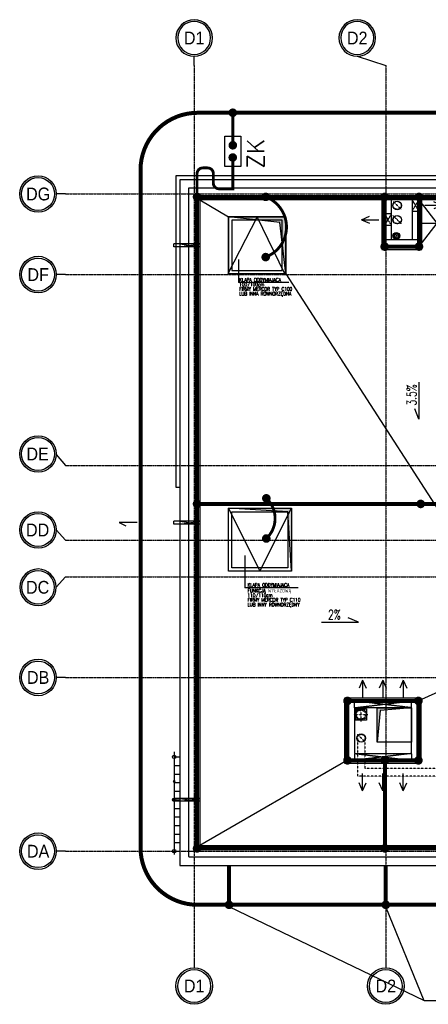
# Model space of a CAD drawing. Header units: inches. Extents: x 788 to 26783, y -4103 to 21.
# Tile 51 of 101: x 6748 to 7462, y -1972 to -249. Entities that reach past the tile are written whole.
import ezdxf
from ezdxf.enums import TextEntityAlignment as Align

# ---------------------------------------------------------------- set-up
doc = ezdxf.new("R2010")
doc.units = ezdxf.units.IN
doc.header["$MEASUREMENT"] = 0
for name, pattern in [('00-inst$0$DASHDOT', [1, 0.5, -0.25, 0, -0.25]), ('CENTER', [2, 1.25, -0.25, 0.25, -0.25]), ('DASHED', [0.75, 0.5, -0.25]), ('DASHED2', [0.375, 0.25, -0.125]), ('HIDDEN', [9.525, 6.35, -3.175])]:
    doc.linetypes.add(name, pattern=pattern)
for name, color, linetype in [('E35', 6, 'Continuous'), ('E50', 3, 'Continuous'), ('Fas-metal-widok', 8, 'Continuous'), ('Ins-went', 141, 'Continuous'), ('Mks-piony', 86, 'Continuous'), ('Opis-spadki', 61, 'Continuous'), ('Opis-wykonczen', 2, 'Continuous'), ('Os-osie glowne', 1, 'CENTER'), ('Os-osie-opis', 2, 'Continuous'), ('Sch-opis', 51, 'Continuous'), ('W-idok', 8, 'Continuous'), ('W-izol-w', 144, 'Continuous'), ('W-otwor-strop', 1, 'Continuous'), ('W-przebicia-ściany', 223, 'Continuous'), ('W-widok-spadki', 61, 'Continuous')]:
    doc.layers.add(name, color=color, linetype=linetype)
doc.styles.add('dwg_opis duży', font='ARIAL.TTF', dxfattribs={"width": 0.9})
doc.styles.add('ROMANS', font='romans', dxfattribs={"width": 0.85})

# ---------------------------------------------------------------- blocks, each defined once
blk = doc.blocks.new('_STRZAŁKA_WENT')
for q in [(-6, -14), (0, -30.2), (6, -14)]:
    blk.add_line((0, 0), q)
blk = doc.blocks.new('_opis_osi_liczbowy')
blk.add_hatch(color=256).paths.add_polyline_path([(32, 32), (32, 28.8, -1), (32, -28.8), (32, -32, 1)])
for radius in [32, 28.8]:
    blk.add_circle((32, 0), radius)
at = {"style": 'dwg_opis duży', "width": 0.9}
blk.add_attdef('AXNAMEH', text='', height=22.4, rotation=90, dxfattribs=at).set_placement((32, 0), align=Align.MIDDLE_CENTER)
blk = doc.blocks.new('_opis_osi')
blk.add_hatch(color=256).paths.add_polyline_path([(32, -32), (28.8, -32, -1), (-28.8, -32), (-32, -32, 1)])
for radius in [32, 28.8]:
    blk.add_circle((0, -32), radius)
at = {"style": 'dwg_opis duży', "width": 0.9}
blk.add_attdef('AXNAMEV', text='', height=22.4, rotation=90, dxfattribs=at).set_placement((0, -32), align=Align.MIDDLE_CENTER)
blk = doc.blocks.new('ks110')
at = {"layer": 'Mks-piony', "color": 8, "linetype": '00-inst$0$DASHDOT', "ltscale": 5}
for p, q in [((661.7, 3062.2), (661.7, 3077.2)), ((654.2, 3069.7), (669.2, 3069.7))]:
    blk.add_line(p, q, dxfattribs=at)
at = {"layer": 'Mks-piony', "color": 8}
blk.add_circle((661.7, 3069.7), 7.5, dxfattribs=at)
at = {"layer": 'Mks-piony'}
blk.add_circle((661.7, 3069.7), 5.5, dxfattribs=at)
blk = doc.blocks.new('SPADKI')
at = {"ltscale": 25}
blk.add_lwpolyline([(0, 0), (0, -70), (-8, -50), (-8, -50)], dxfattribs=at)
at = {"ltscale": 25, "style": 'ROMANS', "width": 0.7}
blk.add_attdef('SP%', text='', height=18, rotation=90, dxfattribs=at).set_placement((-4.9, -24), align=Align.CENTER)
blk = doc.blocks.new('_SFHGFHDFHGJHK')
for p, q in [((-10, 9), (-10, -171)), ((-10, 0), (0, 0)), ((-10, -15), (0, -15)), ((-10, -30), (0, -30)), ((-10, -45), (0, -45)), ((-10, -60), (0, -60)), ((-10, -75), (0, -75)), ((-10, -90), (0, -90)), ((-10, -105), (0, -105)), ((-10, -120), (0, -120)), ((-10, -135), (0, -135)), ((-10, -150), (0, -150)), ((-10, -165), (0, -165))]:
    blk.add_line(p, q)
for centre in [(-10, 0), (-10, -75), (-10, -165)]:
    blk.add_circle(centre, 3)

msp = doc.modelspace()

# ---------------------------------------------------------------- hatches: boundary and pattern name
at = {"layer": 'Opis-wykonczen'}
h = msp.add_hatch(color=256, dxfattribs=at)
edge = h.paths.add_edge_path()
edge.add_arc((7017.7, -1582), 2.5, 0, 360)
at = {"layer": 'W-otwor-strop'}
for points in [[(7212.7, -694.1), (7212.7, -594.1), (7112.7, -594.1), (7202.7, -604.1)], [(7112.7, -1104.1), (7222.7, -1104.1), (7222.7, -1214.1), (7216.7, -1110.1)], [(7354, -1455.1), (7334, -1455.1), (7334, -1475.1), (7337, -1458.1)], [(7372.7, -1513.1), (7372.7, -1453.1), (7432.7, -1453.1), (7377.7, -1458.1)]]:
    msp.add_hatch(color=256, dxfattribs=at).paths.add_polyline_path(points)

# ---------------------------------------------------------------- linework, layer by layer
at = {"layer": 'E35'}
for p, q in [((7455.1, -1965.8), (7113.7, -1801.7)), ((7454.7, -1965.8), (7387.7, -1801.7)), ((8200.5, -1965.8), (7454.7, -1965.8))]:
    msp.add_line(p, q, dxfattribs=at)
msp.add_lwpolyline([(7106.3, -453.1), (7134, -453.1), (7134, -506.1), (7106.3, -506.1)], close=True, dxfattribs=at)
at = {"layer": 'E35', "const_width": 6.79}
for points in [[(7117.8, -466.4, 1), (7122.6, -471.2, 1)], [(7117.7, -487.9, 1), (7122.5, -492.7, 1)]]:
    msp.add_lwpolyline(points, format="xyb", close=True, dxfattribs=at)
at = {"layer": 'E50'}
msp.add_line((7120.1, -490.3), (7120.1, -542.3), dxfattribs=at)
at = {"layer": 'E50', "linetype": 'HIDDEN', "ltscale": 10, "const_width": 7}
msp.add_lwpolyline([(8665.5, -412), (7058.9, -412, 0.414214), (6958.9, -512), (6958.9, -1697.9, 0.414214), (7058.9, -1797.9), (8665.5, -1797.9)], format="xyb", dxfattribs=at)
at = {"layer": 'E50', "const_width": 7.5}
for points in [[(7120.2, -415.7, 1), (7120.2, -408.2, 1)], [(7120.2, -472.6, 1), (7120.2, -465.1, 1)], [(7120.1, -494, 1), (7120.1, -486.5, 1)], [(7057.7, -562.9, 1), (7057.7, -555.4, 1)], [(7057.7, -562.9, 1), (7057.7, -555.4, 1)], [(7177.7, -562.9, 1), (7177.7, -555.4, 1)], [(7385.7, -562.9, 1), (7385.7, -555.4, 1)], [(7445.7, -562.9, 1), (7445.7, -555.4, 1)], [(7385.7, -649.9, 1), (7385.7, -642.4, 1)], [(7445.7, -649.9, 1), (7445.7, -642.4, 1)], [(7177.7, -668.3, 1), (7177.7, -660.8, 1)], [(7178.8, -1090.4, 1), (7178.8, -1082.9, 1)], [(7057.7, -1100.2, 1), (7057.7, -1092.7, 1)], [(7448.7, -1100.2, 1), (7448.7, -1092.7, 1)], [(7178.8, -1160.7, 1), (7178.8, -1153.2, 1)], [(7320.7, -1444.9, 1), (7320.7, -1437.4, 1)], [(7444.7, -1444.9, 1), (7444.7, -1437.4, 1)], [(7320.7, -1548.9, 1), (7320.7, -1541.4, 1)], [(7386, -1548.9, 1), (7386, -1541.4, 1)], [(7444.7, -1548.9, 1), (7444.7, -1541.4, 1)], [(7057.7, -1702.9, 1), (7057.7, -1695.4, 1)], [(7386, -1702.9, 1), (7386, -1695.4, 1)], [(7113.7, -1801.7, 1), (7113.7, -1794.2, 1)], [(7387.7, -1801.7, 1), (7387.7, -1794.2, 1)]]:
    msp.add_lwpolyline(points, format="xyb", close=True, dxfattribs=at)
at = {"layer": 'E50', "linetype": 'HIDDEN', "const_width": 5}
msp.add_lwpolyline([(7120.2, -412), (7120.2, -468.8)], dxfattribs=at)
at = {"layer": 'E50', "linetype": 'Continuous', "const_width": 5}
msp.add_lwpolyline([(7120.1, -490.3), (7120.1, -545), (7096.2, -545, -0.414214), (7086.2, -535), (7086.2, -518.5, 0.414214), (7076.2, -508.5), (7067.7, -508.5, 0.414214), (7057.7, -518.5), (7057.7, -559.1)], format="xyb", dxfattribs=at)
at = {"layer": 'E50', "const_width": 7}
for points in [[(7057.7, -559.1), (7057.7, -1699.1), (8197.7, -1699.1), (8197.7, -559.1), (7057.7, -559.1)], [(7385.7, -559.1), (7385.7, -646.1), (7445.7, -646.1), (7445.7, -559.1)], [(7057.7, -1096.4), (8197.7, -1096.4)], [(7320.7, -1441.1), (7444.7, -1441.1), (7444.7, -1545.1), (7320.7, -1545.1), (7320.7, -1441.1)], [(7386, -1542.1), (7386, -1699.1)], [(7113.7, -1729.1), (7113.7, -1797.9)], [(7387.7, -1729.1), (7387.7, -1797.9)]]:
    msp.add_lwpolyline(points, dxfattribs=at)
at = {"layer": 'E50', "const_width": 5}
for points in [[(7177.7, -664.5, 0.690696), (7177.7, -559.1, -2.641592)], [(7178.8, -1157, 0.436407), (7178.8, -1086.6, -2.641592)]]:
    msp.add_lwpolyline(points, format="xyb", dxfattribs=at)
at = {"layer": 'Ins-went', "linetype": 'DASHED2', "ltscale": 0.3}
for p, q in [((7414.8, -581.2), (7400.6, -567)), ((7414.8, -606.2), (7400.6, -592)), ((7344, -1452.8), (7344, -1477.4)), ((7331.7, -1465.1), (7356.3, -1465.1)), ((7351.3, -1512.7), (7338.1, -1499.5))]:
    msp.add_line(p, q, dxfattribs=at)
at = {"layer": 'Ins-went', "linetype": 'DASHED', "ltscale": 0.2}
for points in [[(7338.1, -1506.1), (7338.1, -1572.6)], [(7351.3, -1506.1), (7351.3, -1559.4)], [(7501.4, -1559.4), (7351.3, -1559.4)], [(7501.4, -1572.6), (7338.1, -1572.6)]]:
    msp.add_lwpolyline(points, dxfattribs=at)
at = {"layer": 'Ins-went', "linetype": 'DASHED2', "ltscale": 0.3}
for centre, radius in [((7407.7, -574.1), 7), ((7407.7, -599.1), 7), ((7344, -1465.1), 10), ((7344, -1465.1), 8), ((7344.7, -1506.1), 6.59)]:
    msp.add_circle(centre, radius, dxfattribs=at)
at = {"layer": 'Os-osie glowne'}
for points in [[(7052.7, -329.1), (7052.7, -1892)], [(7387.7, -329.1), (7387.7, -1892)], [(6827.7, -554.1), (8381.5, -554.1)], [(6827.7, -695.1), (8381.5, -695.1)], [(6827.7, -1029.1), (8381.5, -1029.1)], [(6827.7, -1160.1), (8381.5, -1160.1)], [(6827.7, -1224.1), (8381.5, -1224.1)], [(6827.7, -1400.1), (8381.5, -1400.1)], [(6827.7, -1704.1), (8381.5, -1704.1)]]:
    msp.add_lwpolyline(points, dxfattribs=at)
at = {"layer": 'Os-osie-opis'}
for points in [[(7052.7, -329.1), (7052.7, -313.1)], [(7337.7, -313.1), (7387.7, -329.1)], [(6827.7, -554.1), (6811.7, -554.1)], [(6827.7, -695.1), (6811.7, -695.1)], [(6811.7, -1010), (6827.7, -1029.1)], [(6811.7, -1142), (6827.7, -1160.1)], [(6811.7, -1242.3), (6827.7, -1224.1)], [(6827.7, -1400.1), (6811.7, -1400.1)], [(6827.7, -1704.1), (6811.7, -1704.1)], [(7052.7, -1892), (7052.7, -1908)], [(7387.7, -1892), (7387.7, -1908)]]:
    msp.add_lwpolyline(points, dxfattribs=at)
at = {"layer": 'Sch-opis'}
for points in [[(7130, -668.5), (7130, -708.8)], [(7218, -708.8), (7130, -708.8)], [(7141.4, -1186.8), (7141.4, -1243.2)], [(7234.3, -1243.2), (7141.4, -1243.2)]]:
    msp.add_lwpolyline(points, dxfattribs=at)
at = {"layer": 'W-idok', "linetype": 'DASHED', "ltscale": 0.5}
for p, q in [((7385.7, -646.1), (7385.7, -559.1)), ((7397.7, -634.1), (7397.7, -559.1)), ((7433.7, -559.1), (7433.7, -634.1)), ((7445.7, -559.1), (7445.7, -646.1)), ((7445.7, -634.1), (7385.7, -634.1)), ((7445.7, -646.1), (7385.7, -646.1))]:
    msp.add_line(p, q, dxfattribs=at)
for points in [[(7042.7, -544.1), (7042.7, -1714.1), (8212.7, -1714.1), (8212.7, -544.1)], [(7057.7, -559.1), (7057.7, -1699.1), (8197.7, -1699.1), (8197.7, -559.1)], [(7320.7, -1441.1), (7320.7, -1513.1), (7320.7, -1545.1), (7444.7, -1545.1), (7444.7, -1441.1)], [(7332.7, -1453.1), (7332.7, -1513.1), (7332.7, -1533.1), (7432.7, -1533.1), (7432.7, -1453.1)]]:
    msp.add_lwpolyline(points, close=True, dxfattribs=at)
for points in [[(7445.7, -584.1), (7433.7, -564.1)], [(7433.7, -584.1), (7445.7, -564.1)], [(7433.7, -584.1), (7445.7, -584.1)], [(7385.7, -609.1), (7397.7, -589.1)], [(7397.7, -609.1), (7385.7, -589.1)], [(7397.7, -589.1), (7385.7, -589.1)], [(7397.7, -609.1), (7385.7, -609.1)], [(7332.7, -1453.1), (7332.7, -1441.1)], [(7432.7, -1453.1), (7332.7, -1441.1)], [(7332.7, -1453.1), (7432.7, -1441.1)], [(7432.7, -1453.1), (7432.7, -1441.1)], [(7332.7, -1533.1), (7332.7, -1545.1)], [(7332.7, -1533.1), (7432.7, -1545.1)], [(7432.7, -1533.1), (7332.7, -1545.1)], [(7432.7, -1533.1), (7432.7, -1545.1)]]:
    msp.add_lwpolyline(points, dxfattribs=at)
at = {"layer": 'W-idok'}
for points in [[(7211.4, -694.1), (7162.7, -594.1), (7111.4, -694.1)], [(7112.7, -594.1), (7212.7, -594.1), (7212.7, -694.1), (7112.7, -694.1), (7112.7, -594.1)], [(7112.7, -1104.1), (7167.7, -1214.1), (7222.7, -1104.1)]]:
    msp.add_lwpolyline(points, dxfattribs=at)
for points in [[(7212.7, -594.1), (7112.7, -594.1), (7112.7, -694.1), (7212.7, -694.1)], [(7206.7, -600.1), (7118.7, -600.1), (7118.7, -688.1), (7206.7, -688.1)], [(7118.7, -1110.1), (7216.7, -1110.1), (7216.7, -1208.1), (7118.7, -1208.1)]]:
    msp.add_lwpolyline(points, close=True, dxfattribs=at)
at = {"layer": 'W-izol-w', "linetype": 'Continuous'}
for p, q in [((7062.7, -564.1), (7062.7, -1694.1)), ((8192.7, -564.1), (7062.7, -564.1)), ((7380.7, -564.1), (7380.7, -651.1)), ((7450.7, -651.1), (7450.7, -564.1)), ((7380.7, -651.1), (7450.7, -651.1)), ((7062.7, -1694.1), (8192.7, -1694.1))]:
    msp.add_line(p, q, dxfattribs=at)
for points in [[(7020.7, -522.1), (7020.7, -1067.1), (7027.7, -1067.1), (7027.7, -1729.1), (7911.7, -1729.1), (7911.7, -1736.1), (8234.7, -1736.1), (8234.7, -522.1)], [(7027.7, -529.1), (7027.7, -1729.1), (8227.7, -1729.1), (8227.7, -529.1)], [(7315.7, -1436.1), (7315.7, -1513.1), (7315.7, -1550.1), (7449.7, -1550.1), (7449.7, -1436.1)]]:
    msp.add_lwpolyline(points, close=True, dxfattribs=at)
at = {"layer": 'W-otwor-strop'}
for points in [[(7112.7, -594.1), (7212.7, -594.1), (7212.7, -694.1), (7112.7, -694.1)], [(7112.7, -1104.1), (7222.7, -1104.1), (7222.7, -1214.1), (7112.7, -1214.1)], [(7334, -1455.1), (7354, -1455.1), (7354, -1475.1), (7334, -1475.1)], [(7354, -1455.1), (7334, -1455.1), (7334, -1475.1), (7334, -1475.1), (7337, -1458.1)], [(7372.7, -1453.1), (7432.7, -1453.1), (7432.7, -1513.1), (7372.7, -1513.1)], [(7372.7, -1513.1), (7372.7, -1453.1), (7432.7, -1453.1), (7377.7, -1458.1)]]:
    msp.add_lwpolyline(points, close=True, dxfattribs=at)
for points in [[(7212.7, -694.1), (7202.7, -604.1), (7112.7, -594.1)], [(7222.7, -1214.1), (7216.7, -1110.1), (7112.7, -1104.1)]]:
    msp.add_lwpolyline(points, dxfattribs=at)
at = {"layer": 'W-otwor-strop', "linetype": 'Continuous'}
for centre in [(7407.7, -574.1), (7407.7, -599.1)]:
    msp.add_circle(centre, 7.5, dxfattribs=at)
at = {"layer": 'W-otwor-strop', "linetype": 'Continuous', "ltscale": 0.5}
for centre, radius in [((7406, -627.4), 6), ((7344.7, -1506.1), 7.5)]:
    msp.add_circle(centre, radius, dxfattribs=at)
at = {"layer": 'W-przebicia-ściany'}
for points in [[(7017.3, -646.6), (7017.3, -641.6)], [(7027.7, -641.6), (7017.3, -641.6)], [(7027.3, -646.6), (7017.3, -646.6)], [(7027.3, -646.6), (7062.7, -641.6)], [(7062.7, -646.6), (7027.3, -646.6)], [(7062.7, -641.6), (7027.7, -641.6)], [(7027.7, -641.6), (7062.7, -646.6)], [(6953.3, -1129.1), (6921.5, -1129.1), (6933.1, -1135)], [(7017.3, -1131.6), (7017.3, -1126.6)], [(7027.7, -1126.6), (7017.3, -1126.6)], [(7027.3, -1131.6), (7017.3, -1131.6)], [(7027.3, -1131.6), (7062.7, -1126.6)], [(7062.7, -1131.6), (7027.3, -1131.6)], [(7062.7, -1126.6), (7027.7, -1126.6)], [(7027.7, -1126.6), (7062.7, -1131.6)], [(7017.3, -1616.6), (7017.3, -1611.6)], [(7027.7, -1611.6), (7017.3, -1611.6)], [(7027.3, -1616.6), (7017.3, -1616.6)], [(7027.3, -1616.6), (7062.7, -1611.6)], [(7062.7, -1616.6), (7027.3, -1616.6)], [(7062.7, -1611.6), (7027.7, -1611.6)], [(7027.7, -1611.6), (7062.7, -1616.6)]]:
    msp.add_lwpolyline(points, dxfattribs=at)
at = {"layer": 'W-widok-spadki'}
for points in [[(7062.7, -564.1), (7112.7, -594.1)], [(7445.7, -564.1), (7476.7, -605.1), (7445.7, -646.1)], [(7445.7, -605.1), (7476.7, -605.1)], [(7212.7, -694.1), (7608.7, -1307.7)], [(7608.7, -1367.7), (7444.7, -1441.1)], [(7320.7, -1545.1), (7062.7, -1694.1)]]:
    msp.add_lwpolyline(points, dxfattribs=at)

# ---------------------------------------------------------------- block references
at = {"layer": 'Fas-metal-widok'}
msp.add_blockref('_SFHGFHDFHGJHK', (7027.7, -1539.1), dxfattribs=at)
at = {"layer": 'Ins-went'}
for p, rotation in [((7485.9, -574.1), 270), ((7382.3, -1598.6), 180), ((7418.2, -1598.6), 180)]:
    msp.add_blockref('_STRZAŁKA_WENT', p, dxfattribs=dict(at, rotation=rotation))
at = {"layer": 'Ins-went', "xscale": -1}
for p, rotation in [((7345.4, -599.1), 90), ((7347.2, -1598.6), 180)]:
    msp.add_blockref('_STRZAŁKA_WENT', p, dxfattribs=dict(at, rotation=rotation))
at = {"layer": 'Ins-went'}
msp.add_blockref('_STRZAŁKA_WENT', (7347.2, -1404.9), dxfattribs=at)
at = {"layer": 'Ins-went', "xscale": -1}
for p in [(7382.3, -1404.9), (7418.2, -1404.9)]:
    msp.add_blockref('_STRZAŁKA_WENT', p, dxfattribs=at)
at = {"layer": 'Mks-piony', "xscale": -0.6999999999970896, "yscale": 0.6999999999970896, "zscale": 0.7}
msp.add_blockref('ks110', (7869.2, -2776.2), dxfattribs=at)
at = {"layer": 'Opis-spadki', "xscale": 0.9245656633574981, "yscale": 0.924565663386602, "zscale": 0.9245656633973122}
msp.add_blockref('SPADKI', (7445.6, -883.6), dxfattribs=at).add_auto_attribs({'SP%': '3.5%'})
at = {"layer": 'Opis-spadki'}
ref = msp.add_blockref('SPADKI', (7275.5, -1303.2), dxfattribs=dict(at, xscale=-0.9245656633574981, yscale=0.924565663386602, zscale=0.9245656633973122, rotation=90))
ref.add_attrib('SP%', '2%', dxfattribs={"layer": '0', "ltscale": 25, "height": 16.64, "style": 'ROMANS', "width": 0.7}).set_placement((7297.8, -1298.6), align=Align.CENTER)
at = {"layer": 'Os-osie-opis'}
ref = msp.add_blockref('_opis_osi_liczbowy', (7052.7, -313.1), dxfattribs=dict(at, xscale=-1, rotation=270))
ref.add_attrib('AXNAMEH', 'D1', dxfattribs={"layer": '0', "height": 22.4, "style": 'dwg_opis duży', "width": 0.9}).set_placement((7052.7, -281.2), align=Align.MIDDLE_CENTER)
ref = msp.add_blockref('_opis_osi_liczbowy', (7337.7, -313.1), dxfattribs=dict(at, xscale=-1, rotation=270))
ref.add_attrib('AXNAMEH', 'D2', dxfattribs={"layer": '0', "height": 22.4, "style": 'dwg_opis duży', "width": 0.9}).set_placement((7337.7, -281.2), align=Align.MIDDLE_CENTER)
ref = msp.add_blockref('_opis_osi', (6811.7, -554.1), dxfattribs=dict(at, rotation=270))
ref.add_attrib('AXNAMEV', 'DG', dxfattribs={"layer": '0', "height": 22.4, "style": 'dwg_opis duży', "width": 0.9}).set_placement((6779.9, -554.1), align=Align.MIDDLE_CENTER)
ref = msp.add_blockref('_opis_osi', (6811.7, -695.1), dxfattribs=dict(at, rotation=270))
ref.add_attrib('AXNAMEV', 'DF', dxfattribs={"layer": '0', "height": 22.4, "style": 'dwg_opis duży', "width": 0.9}).set_placement((6779.9, -695.1), align=Align.MIDDLE_CENTER)
ref = msp.add_blockref('_opis_osi', (6811.7, -1009), dxfattribs=dict(at, rotation=270))
ref.add_attrib('AXNAMEV', 'DE', dxfattribs={"layer": '0', "height": 22.4, "style": 'dwg_opis duży', "width": 0.9}).set_placement((6779, -1009), align=Align.MIDDLE_CENTER)
ref = msp.add_blockref('_opis_osi', (6811.7, -1142), dxfattribs=dict(at, rotation=270))
ref.add_attrib('AXNAMEV', 'DD', dxfattribs={"layer": '0', "height": 22.4, "style": 'dwg_opis duży', "width": 0.9}).set_placement((6779, -1142), align=Align.MIDDLE_CENTER)
ref = msp.add_blockref('_opis_osi', (6811.7, -1242.3), dxfattribs=dict(at, xscale=-1, rotation=270))
ref.add_attrib('AXNAMEV', 'DC', dxfattribs={"layer": '0', "height": 22.4, "style": 'dwg_opis duży', "width": 0.9}).set_placement((6779, -1242.3), align=Align.MIDDLE_CENTER)
ref = msp.add_blockref('_opis_osi', (6811.7, -1400.1), dxfattribs=dict(at, rotation=270))
ref.add_attrib('AXNAMEV', 'DB', dxfattribs={"layer": '0', "height": 22.4, "style": 'dwg_opis duży', "width": 0.9}).set_placement((6779.9, -1400.1), align=Align.MIDDLE_CENTER)
ref = msp.add_blockref('_opis_osi', (6811.7, -1704.1), dxfattribs=dict(at, rotation=270))
ref.add_attrib('AXNAMEV', 'DA', dxfattribs={"layer": '0', "height": 22.4, "style": 'dwg_opis duży', "width": 0.9}).set_placement((6779.9, -1704.1), align=Align.MIDDLE_CENTER)
ref = msp.add_blockref('_opis_osi_liczbowy', (7052.7, -1908), dxfattribs=dict(at, rotation=270))
ref.add_attrib('AXNAMEH', 'D1', dxfattribs={"layer": '0', "height": 22.4, "style": 'dwg_opis duży', "width": 0.9}).set_placement((7052.7, -1940), align=Align.MIDDLE_CENTER)
ref = msp.add_blockref('_opis_osi_liczbowy', (7387.7, -1908), dxfattribs=dict(at, rotation=270))
ref.add_attrib('AXNAMEH', 'D2', dxfattribs={"layer": '0', "height": 22.4, "style": 'dwg_opis duży', "width": 0.9}).set_placement((7387.7, -1940), align=Align.MIDDLE_CENTER)

# ---------------------------------------------------------------- texts
at = {"layer": 'E50', "linetype": 'Continuous', "style": 'ROMANS'}
msp.add_text('ZK', height=30, rotation=90, dxfattribs=at).set_placement((7175.3, -509.9))
at = {"layer": 'Sch-opis', "style": 'ROMANS', "width": 0.7}
for s, p in [('KLAPA ODDYMIAJĄCA', (7131.4, -707.5)), ('100/100cm', (7131.4, -715.5)), ('FIRMY MERCOR TYP C100', (7131.4, -723.5)), ('LUB INNA RÓWNORZĘDNA', (7131.4, -731.9)), ('KLAPA ODDYMIAJĄCA', (7145.9, -1241.5)), ('110/110cm', (7145.9, -1259.4)), ('FUNKCJĄ WYŁAZOWĄ', (7145.9, -1251.4)), ('FIRMY MERCOR TYP C110', (7145.9, -1267.4)), ('LUB INNY RÓWNORZĘDNY', (7145.9, -1275.8))]:
    msp.add_text(s, height=6.3, dxfattribs=at).set_placement(p)

doc.saveas('drawing.dxf')
